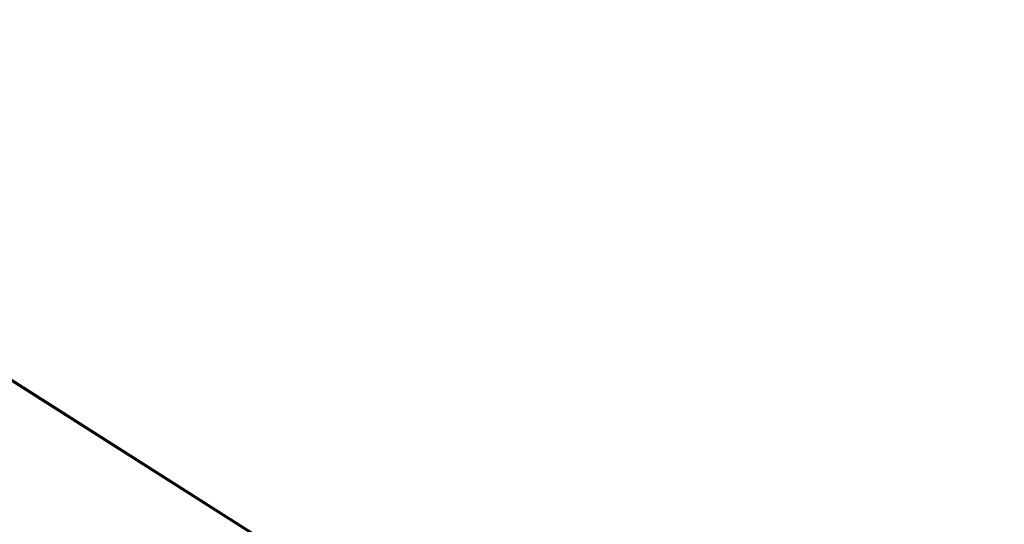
# Model space of a CAD drawing. Extents: x 1160061 to 2574774, y 200346 to 1150371.
# Tile 120 of 123: x 2407522 to 2482675, y 405548 to 444092. Entities that reach past the tile are written whole.
import ezdxf

# ---------------------------------------------------------------- set-up
doc = ezdxf.new("R2010")
doc.units = 0
doc.header["$MEASUREMENT"] = 0
doc.layers.add('Prop Drainage Structure Scour Hole Detail CELL', color=9, linetype='Continuous', lineweight=30)
doc.layers.add('Typical Terminator CELL', color=7, linetype='Continuous', lineweight=0)
doc.styles.add('Style-GEOMETRICFUTURA_211_M_L', font='GEOMETRICFUTURA_211_M_L.shx')
doc.dimstyles.new('erosion_control', dxfattribs={"dimtxt": 4.99999, "dimasz": 9.99998, "dimexe": 2.499995, "dimexo": 2.499995, "dimgap": 2.499995, "dimtad": 0, "dimtih": 1, "dimtoh": 1, "dimzin": 3, "dimdsep": 46, "dimtxsty": 'Style-GEOMETRICFUTURA_211_M_L', "dimcen": 0.09, "dimaunit": 1, "dimadec": 4, "dimazin": 3, "dimtfac": 1, "dimtofl": 0, "dimtmove": 0, "dimatfit": 1, "dimfxl": 1, "dimtzin": 3, "dimlwd": 106, "dimarcsym": 0})

# ---------------------------------------------------------------- blocks, each defined once
blk = doc.blocks.new('TERMINATOR_0.5')
at = {"color": 1, "linetype": 'Continuous', "lineweight": 0}
blk.add_line((0, 0), (-0.992551, -0.12183), dxfattribs=at)
at = {"layer": 'Typical Terminator CELL', "color": 1, "linetype": 'Continuous', "lineweight": 0, "extrusion": (0, 0, -1)}
blk.add_solid([(1.016539, 0.122782), (0, 0), (0.866019, -0.106299), (0.961185, -0.373521)], dxfattribs=at)
blk = doc.blocks.new('PROP DRAINAGE STRUCTURE SCOUR HOLE DETAIL')
at = {"layer": 'Prop Drainage Structure Scour Hole Detail CELL', "lineweight": 13, "annotation_type": 0, "has_hookline": 1, "hookline_direction": 1, "horizontal_direction": (0.160147, 0.987093, 0)}
for points, text_width in [([(85.237387, 180.033314), (574895.006536, 1339718.847286)], 35.884777), ([(107.358259, 42.535433), (574927.015532, 1339896.744006)], 61.936846), ([(116.167115, 46.576125), (574887.486302, 1339875.985101)], 7.606045), ([(117.374823, 167.995839), (574899.508765, 1339774.464058)], 48.18051), ([(148.543029, 41.906318), (574865.250415, 1339925.777013)], 36.375685), ([(165.787546, 46.508689), (574861.7786, 1339889.752708)], 17.053299)]:
    blk.add_leader(points, dimstyle='erosion_control', override={"dimtxt": 3.999992, "dimasz": 3.999992, "dimgap": 1.999996, "dimldrblk": 'TERMINATOR_0.5', "dimlwd": -2}, dxfattribs=dict(at, text_width=text_width))

msp = doc.modelspace()

# ---------------------------------------------------------------- block references
at = {"layer": 'Prop Drainage Structure Scour Hole Detail CELL', "rotation": 80.78459}
msp.add_blockref('PROP DRAINAGE STRUCTURE SCOUR HOLE DETAIL', (2482693, 368280), dxfattribs=at)

doc.saveas('drawing.dxf')
